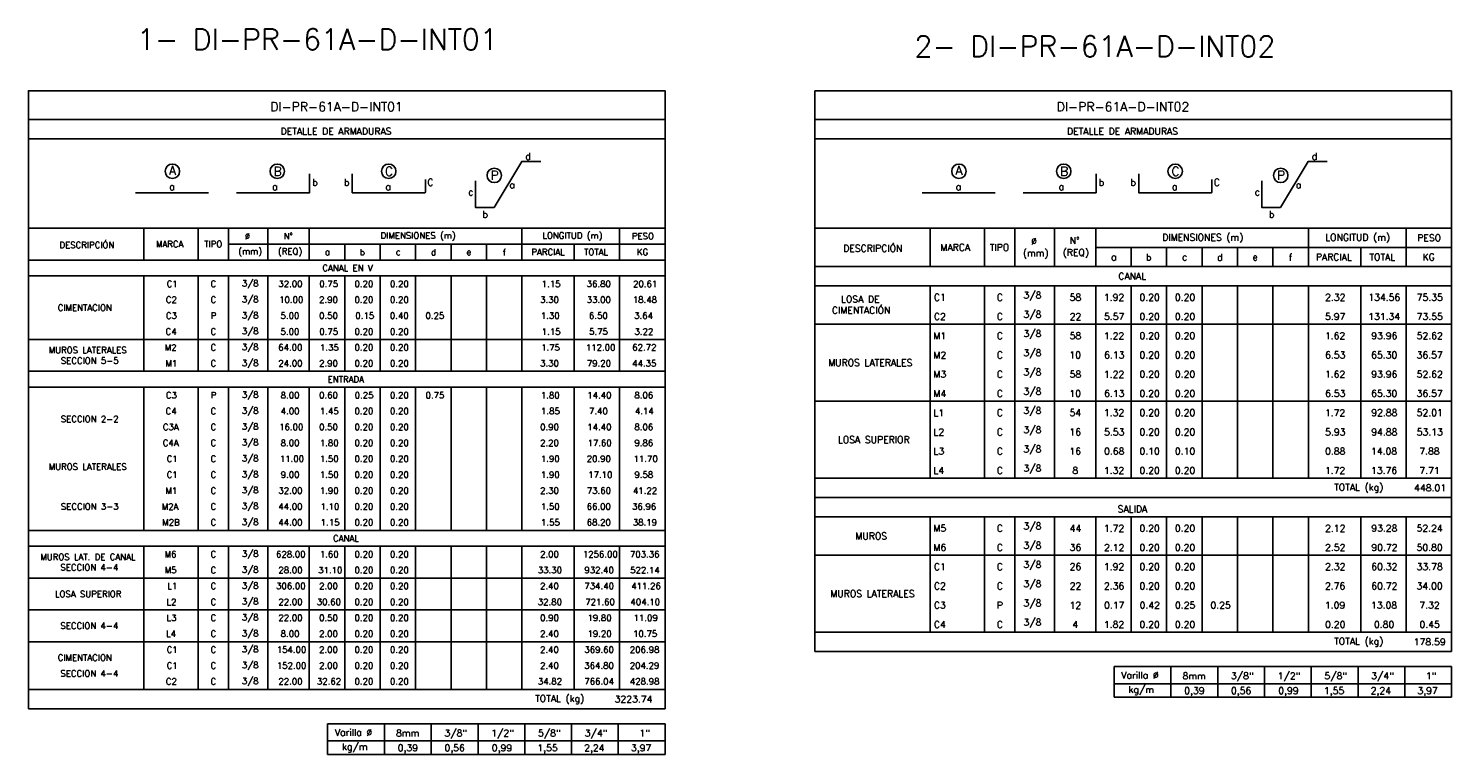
# Model space of a CAD drawing. Header units: metres. Extents: x -344 to 326, y 129 to 266.
# Tile 1 of 15: x -343 to -286, y 158 to 187. Entities that reach past the tile are written whole.
import ezdxf
from ezdxf.enums import TextEntityAlignment as Align

# ---------------------------------------------------------------- set-up
doc = ezdxf.new("R2010")
doc.units = ezdxf.units.M
for name, color, linetype in [('XREF-SE-CUADROS DE DESPIECE - HUAURA_PQT4$0$21', 3, 'Continuous'), ('XREF-SE-CUADROS DE DESPIECE - HUAURA_PQT4$0$21C', 3, 'Continuous'), ('XREF-SE-CUADROS DE DESPIECE - HUAURA_PQT4$0$23', 2, 'Continuous'), ('XREF-SE-CUADROS DE DESPIECE - HUAURA_PQT4$0$S-ANNO-TEXT', 7, 'Continuous'), ('XREF-SE-CUADROS DE DESPIECE - HUAURA_PQT4$0$S-LNWK-0006', 1, 'Continuous')]:
    doc.layers.add(name, color=color, linetype=linetype)
doc.styles.add('XREF-SE-CUADROS DE DESPIECE - HUAURA_PQT4$0$ROMANS-SP', font='romans.shx', dxfattribs={"width": 0.7})
doc.styles.add('XREF-SE-CUADROS DE DESPIECE - HUAURA_PQT4$0$TEGEPSA 100', font='romans.shx')

# ---------------------------------------------------------------- blocks, each defined once
blk = doc.blocks.new('XREF-SE-CUADROS DE DESPIECE - HUAURA_PQT4$0$ARM')
at = {"layer": 'XREF-SE-CUADROS DE DESPIECE - HUAURA_PQT4$0$21C'}
for centre in [(4.163, -1.297), (8.339, -1.297), (12.78, -1.297), (16.983, -1.462)]:
    blk.add_circle(centre, 0.288, dxfattribs=at)
at = {"layer": 'XREF-SE-CUADROS DE DESPIECE - HUAURA_PQT4$0$S-LNWK-0006'}
blk.add_line((2.697, -2.15), (5.606, -2.15), dxfattribs=at)
at = {"layer": 'XREF-SE-CUADROS DE DESPIECE - HUAURA_PQT4$0$S-LNWK-0006', "flags": 128}
blk.add_lwpolyline([(18.832, -0.906), (18.079, -0.906), (16.973, -2.743), (16.237, -2.744), (16.237, -1.676)], dxfattribs=at)
at = {"layer": 'XREF-SE-CUADROS DE DESPIECE - HUAURA_PQT4$0$S-LNWK-0006'}
blk.add_lwpolyline([(6.719, -2.15), (9.628, -2.15), (9.628, -1.399)], dxfattribs=at)
blk.add_lwpolyline([(14.238, -1.626), (14.238, -2.136, -0.414214), (14.225, -2.15), (11.329, -2.15), (11.329, -1.399)], format="xyb", dxfattribs=at)
at = {"layer": 'XREF-SE-CUADROS DE DESPIECE - HUAURA_PQT4$0$S-ANNO-TEXT', "style": 'XREF-SE-CUADROS DE DESPIECE - HUAURA_PQT4$0$TEGEPSA 100'}
for s, p in [('d', (18.44, -0.838)), ('b', (9.95, -1.871)), ('b', (11.214, -1.871)), ('C', (14.56, -1.871)), ('c', (16.154, -2.26)), ('b', (16.73, -3.145))]:
    blk.add_text(s, height=0.27, dxfattribs=at).set_placement(p, align=Align.RIGHT)
for s, height, p in [('A', 0.362, (4.164, -1.443)), ('B', 0.362, (8.353, -1.479)), ('C', 0.362, (12.794, -1.479)), ('P', 0.362, (16.997, -1.644)), ('a', 0.27, (4.146, -2.047)), ('a', 0.27, (8.246, -2.05)), ('a', 0.27, (12.758, -2.05)), ('a', 0.27, (17.694, -1.974))]:
    blk.add_text(s, height=height, dxfattribs=at).set_placement(p, align=Align.CENTER)
blk = doc.blocks.new('XREF-SE-CUADROS DE DESPIECE - HUAURA_PQT4')
at = {"color": 3}
for p, q in [((-223.826, 72.91), (-223.826, 71.379)), ((-221.66, 72.91), (-221.66, 71.379)), ((-220.447, 72.91), (-220.447, 71.379)), ((-218.877, 72.91), (-218.877, 71.379)), ((-217.227, 72.91), (-217.227, 71.379)), ((-208.761, 72.91), (-208.761, 71.379)), ((-204.865, 72.91), (-204.865, 71.379)), ((-217.227, 72.14), (-203.057, 72.14)), ((-215.816, 72.14), (-215.816, 71.379)), ((-214.405, 72.14), (-214.405, 71.379)), ((-212.994, 72.14), (-212.994, 71.379)), ((-211.583, 72.14), (-211.583, 71.379)), ((-210.172, 72.14), (-210.172, 71.379)), ((-206.674, 72.14), (-206.674, 71.379)), ((-228.416, 71.379), (-203.057, 71.379)), ((-228.416, 70.617), (-203.057, 70.617)), ((-223.826, 70.617), (-223.826, 62.955)), ((-221.66, 70.617), (-221.66, 62.955)), ((-220.447, 70.617), (-220.447, 62.955)), ((-218.877, 70.617), (-218.877, 62.955)), ((-217.227, 70.617), (-217.227, 62.955)), ((-215.816, 70.617), (-215.816, 62.955)), ((-214.405, 70.617), (-214.405, 62.955)), ((-212.994, 70.617), (-212.994, 62.955)), ((-211.583, 70.617), (-211.583, 62.955)), ((-210.172, 70.617), (-210.172, 62.955)), ((-208.761, 70.617), (-208.761, 62.955)), ((-206.674, 70.617), (-206.674, 65.254)), ((-204.865, 70.617), (-204.865, 62.955)), ((-228.416, 69.084), (-203.057, 69.084)), ((-228.416, 66.02), (-203.057, 66.02)), ((-206.674, 65.254), (-206.674, 62.955)), ((-223.826, 62.955), (-203.057, 62.955)), ((-228.416, 62.181), (-203.057, 62.181)), ((-228.416, 61.419), (-203.057, 61.419)), ((-223.826, 61.419), (-223.826, 56.822)), ((-221.66, 61.419), (-221.66, 56.822)), ((-220.447, 61.419), (-220.447, 56.822)), ((-218.877, 61.419), (-218.877, 56.822)), ((-217.227, 61.419), (-217.227, 56.822)), ((-215.816, 61.419), (-215.816, 56.822)), ((-214.405, 61.419), (-214.405, 56.822)), ((-212.994, 61.419), (-212.994, 56.822)), ((-211.583, 61.419), (-211.583, 56.822)), ((-210.172, 61.419), (-210.172, 56.822)), ((-208.761, 61.419), (-208.761, 56.822)), ((-206.674, 61.419), (-206.674, 56.822)), ((-204.865, 61.419), (-204.865, 56.822)), ((-228.416, 59.887), (-203.057, 59.887)), ((-228.416, 56.822), (-203.057, 56.822))]:
    blk.add_line(p, q, dxfattribs=at)
blk.add_line((-228.416, 62.955), (-223.826, 62.955))
at = {"layer": 'XREF-SE-CUADROS DE DESPIECE - HUAURA_PQT4$0$21'}
for p, q in [((-255.157, 72.91), (-255.157, 71.643)), ((-252.99, 72.91), (-252.99, 71.643)), ((-251.778, 72.91), (-251.778, 71.643)), ((-250.208, 72.91), (-250.208, 71.643)), ((-248.558, 72.91), (-248.558, 71.643)), ((-240.091, 72.91), (-240.091, 71.643)), ((-236.196, 72.91), (-236.196, 71.643)), ((-251.778, 72.276), (-234.387, 72.276)), ((-247.147, 72.276), (-247.147, 71.643)), ((-245.736, 72.276), (-245.736, 71.643)), ((-244.325, 72.276), (-244.325, 71.643)), ((-242.914, 72.276), (-242.914, 71.643)), ((-241.502, 72.276), (-241.502, 71.643)), ((-238.005, 72.276), (-238.005, 71.643)), ((-259.747, 71.643), (-234.387, 71.643)), ((-259.747, 71.01), (-234.387, 71.01)), ((-255.157, 71.01), (-255.157, 67.21)), ((-252.99, 71.01), (-252.99, 67.21)), ((-251.778, 71.01), (-251.778, 67.21)), ((-250.208, 71.01), (-250.208, 67.21)), ((-248.558, 71.01), (-248.558, 67.21)), ((-247.147, 71.01), (-247.147, 67.21)), ((-245.736, 71.01), (-245.736, 67.21)), ((-244.325, 71.01), (-244.325, 67.21)), ((-242.914, 71.01), (-242.914, 67.21)), ((-241.502, 71.01), (-241.502, 67.21)), ((-240.091, 71.01), (-240.091, 67.21)), ((-238.005, 71.01), (-238.005, 67.21)), ((-236.196, 71.01), (-236.196, 67.21)), ((-259.747, 68.476), (-234.387, 68.476)), ((-259.747, 67.21), (-234.387, 67.21)), ((-259.747, 66.576), (-234.387, 66.576)), ((-255.157, 66.576), (-255.157, 60.876)), ((-252.99, 66.576), (-252.99, 60.876)), ((-251.778, 66.576), (-251.778, 60.876)), ((-250.208, 66.576), (-250.208, 60.876)), ((-248.558, 66.576), (-248.558, 60.876)), ((-247.147, 66.576), (-247.147, 60.876)), ((-245.736, 66.576), (-245.736, 60.876)), ((-244.325, 66.576), (-244.325, 60.876)), ((-242.914, 66.576), (-242.914, 60.876)), ((-241.502, 66.576), (-241.502, 60.876)), ((-240.091, 66.576), (-240.091, 60.876)), ((-238.005, 66.576), (-238.005, 60.876)), ((-236.196, 66.576), (-236.196, 60.876)), ((-259.747, 60.876), (-234.387, 60.876)), ((-259.747, 60.243), (-234.387, 60.243)), ((-255.157, 60.243), (-255.157, 54.543)), ((-252.99, 60.243), (-252.99, 54.543)), ((-251.778, 60.243), (-251.778, 54.543)), ((-250.208, 60.243), (-250.208, 54.543)), ((-248.558, 60.243), (-248.558, 54.543)), ((-247.147, 60.243), (-247.147, 54.543)), ((-245.736, 60.243), (-245.736, 54.543)), ((-244.325, 60.243), (-244.325, 54.543)), ((-242.914, 60.243), (-242.914, 54.543)), ((-241.502, 60.243), (-241.502, 54.543)), ((-240.091, 60.243), (-240.091, 54.543)), ((-238.005, 60.243), (-238.005, 54.543)), ((-236.196, 60.243), (-236.196, 54.543)), ((-259.747, 58.976), (-234.387, 58.976)), ((-259.747, 57.71), (-234.387, 57.71)), ((-259.747, 56.443), (-234.387, 56.443)), ((-214.233, 55.457), (-214.233, 54.229)), ((-212.37, 55.457), (-212.37, 54.229)), ((-210.507, 55.457), (-210.507, 54.229)), ((-208.645, 55.457), (-208.645, 54.229)), ((-206.782, 55.457), (-206.782, 54.229)), ((-204.919, 55.457), (-204.919, 54.229)), ((-259.747, 54.543), (-234.387, 54.543)), ((-216.498, 54.769), (-203.057, 54.769)), ((-245.563, 53.178), (-245.563, 51.95)), ((-243.701, 53.178), (-243.701, 51.95)), ((-241.838, 53.178), (-241.838, 51.95)), ((-239.975, 53.178), (-239.975, 51.95)), ((-238.113, 53.178), (-238.113, 51.95)), ((-236.25, 53.178), (-236.25, 51.95)), ((-247.829, 52.49), (-234.387, 52.49))]:
    blk.add_line(p, q, dxfattribs=at)
at = {"layer": 'XREF-SE-CUADROS DE DESPIECE - HUAURA_PQT4$0$23'}
for p, q in [((-228.416, 78.38), (-228.416, 56.048)), ((-203.057, 78.38), (-203.057, 56.048)), ((-259.747, 72.91), (-234.387, 72.91)), ((-228.416, 72.91), (-203.057, 72.91)), ((-228.416, 56.048), (-203.057, 56.048)), ((-216.498, 55.457), (-216.498, 54.229)), ((-216.498, 55.457), (-203.057, 55.457)), ((-216.498, 55.457), (-216.498, 54.229)), ((-203.057, 55.457), (-203.057, 54.229)), ((-216.498, 54.229), (-203.057, 54.229)), ((-259.747, 53.769), (-234.387, 53.769)), ((-247.829, 53.178), (-247.829, 51.95)), ((-247.829, 53.178), (-234.387, 53.178)), ((-247.829, 53.178), (-247.829, 51.95)), ((-234.387, 53.178), (-234.387, 51.95)), ((-247.829, 51.95), (-234.387, 51.95))]:
    blk.add_line(p, q, dxfattribs=at)
for points in [[(-234.387, 53.769), (-234.387, 78.38), (-259.747, 78.38), (-259.747, 53.769)], [(-203.057, 78.38), (-228.416, 78.38)], [(-234.387, 77.244), (-259.747, 77.244)], [(-203.057, 77.244), (-228.416, 77.244)], [(-234.387, 76.474), (-259.747, 76.474)], [(-203.057, 76.474), (-228.416, 76.474)]]:
    blk.add_lwpolyline(points, dxfattribs=at)
for p in [(-258.174, 76.474), (-226.844, 76.474)]:
    blk.add_blockref('XREF-SE-CUADROS DE DESPIECE - HUAURA_PQT4$0$ARM', p)
at = {"style": 'XREF-SE-CUADROS DE DESPIECE - HUAURA_PQT4$0$TEGEPSA 100'}
for s, height, p in [('Ø', 0.25, (-251.127, 72.468)), ('N°', 0.25, (-249.582, 72.468)), ('DIMENSIONES (m)', 0.25, (-245.72, 72.494)), ('LONGITUD (m)', 0.25, (-239.274, 72.494)), ('PESO', 0.25, (-235.709, 72.468)), ('N°', 0.27, (-218.269, 72.282)), ('DIMENSIONES (m)', 0.27, (-214.583, 72.413)), ('LONGITUD (m)', 0.27, (-208.09, 72.413)), ('PESO', 0.27, (-204.421, 72.391)), ('DESCRIPCIÓN', 0.25, (-258.512, 72.116)), ('MARCA', 0.25, (-254.668, 72.151)), ('TIPO', 0.25, (-252.745, 72.151)), ('(mm)', 0.25, (-251.387, 71.863)), ('(REQ)', 0.25, (-249.807, 71.861)), ('a', 0.25, (-247.938, 71.837)), ('b', 0.25, (-246.548, 71.83)), ('c', 0.25, (-245.111, 71.837)), ('d', 0.25, (-243.713, 71.83)), ('e', 0.25, (-242.298, 71.837)), ('f', 0.25, (-240.853, 71.826)), ('PARCIAL', 0.25, (-239.711, 71.835)), ('TOTAL', 0.25, (-237.611, 71.835)), ('KG', 0.25, (-235.508, 71.835)), ('DESCRIPCIÓN', 0.27, (-227.291, 71.971)), ('MARCA', 0.27, (-223.414, 72.01)), ('TIPO', 0.27, (-221.453, 72.01)), ('(mm)', 0.27, (-220.131, 71.785)), ('Ø', 0.27, (-219.803, 72.259)), ('(REQ)', 0.27, (-218.544, 71.808)), ('a', 0.27, (-216.618, 71.626)), ('b', 0.27, (-215.229, 71.617)), ('c', 0.27, (-213.792, 71.626)), ('d', 0.27, (-212.394, 71.617)), ('e', 0.27, (-210.983, 71.626)), ('f', 0.27, (-209.537, 71.615)), ('PARCIAL', 0.27, (-208.461, 71.625)), ('TOTAL', 0.27, (-206.33, 71.625)), ('KG', 0.27, (-204.208, 71.625)), ('C1', 0.25, (-254.24, 70.567)), ('C', 0.25, (-252.493, 70.568)), ('3/8', 0.25, (-251.243, 70.587)), ('32.00', 0.25, (-249.792, 70.568)), ('0.75', 0.25, (-248.16, 70.568)), ('0.20', 0.25, (-246.757, 70.568)), ('0.20', 0.25, (-245.346, 70.568)), ('1.15', 0.25, (-239.301, 70.567)), ('36.80', 0.25, (-237.51, 70.568)), ('20.61', 0.25, (-235.661, 70.567)), ('C1', 0.27, (-223.677, 70.023)), ('C', 0.27, (-221.171, 70.023)), (' 3/8', 0.27, (-220.297, 70.11)), ('58', 0.27, (-218.27, 70.023)), ('1.92', 0.27, (-216.905, 70.023)), ('0.20', 0.27, (-215.488, 70.023)), ('0.20', 0.27, (-214.077, 70.023)), ('2.32', 0.27, (-208.094, 70.023)), ('134.56', 0.27, (-206.372, 70.023)), ('75.35', 0.27, (-204.444, 70.023)), ('CIMENTACION', 0.25, (-258.579, 69.618)), ('C2', 0.25, (-254.273, 69.935)), ('C', 0.25, (-252.493, 69.935)), ('3/8', 0.25, (-251.243, 69.953)), ('10.00', 0.25, (-249.761, 69.934)), ('2.90', 0.25, (-248.168, 69.935)), ('0.20', 0.25, (-246.757, 69.935)), ('0.20', 0.25, (-245.346, 69.935)), ('3.30', 0.25, (-239.365, 69.935)), ('33.00', 0.25, (-237.51, 69.935)), ('18.48', 0.25, (-235.672, 69.934)), ('CIMENTACIÓN', 0.27, (-227.738, 69.507)), ('LOSA DE', 0.27, (-227.379, 69.948)), ('C3', 0.25, (-254.271, 69.301)), ('P', 0.25, (-252.486, 69.301)), ('3/8', 0.25, (-251.243, 69.32)), ('5.00', 0.25, (-249.704, 69.301)), ('0.50', 0.25, (-248.168, 69.301)), ('0.15', 0.25, (-246.724, 69.301)), ('0.40', 0.25, (-245.349, 69.301)), ('0.25', 0.25, (-243.93, 69.301)), ('1.30', 0.25, (-239.334, 69.301)), ('6.50', 0.25, (-237.418, 69.301)), ('3.64', 0.25, (-235.617, 69.301)), ('C2', 0.27, (-223.677, 69.257)), ('C', 0.27, (-221.171, 69.257)), (' 3/8', 0.27, (-220.297, 69.344)), ('22', 0.27, (-218.268, 69.253)), ('5.57', 0.27, (-216.9, 69.257)), ('0.20', 0.27, (-215.488, 69.257)), ('0.20', 0.27, (-214.077, 69.257)), ('5.97', 0.27, (-208.095, 69.257)), ('131.34', 0.27, (-206.374, 69.257)), ('73.55', 0.27, (-204.444, 69.257)), ('C4', 0.25, (-254.285, 68.668)), ('C', 0.25, (-252.493, 68.668)), ('3/8', 0.25, (-251.243, 68.687)), ('5.00', 0.25, (-249.704, 68.668)), ('0.75', 0.25, (-248.16, 68.668)), ('0.20', 0.25, (-246.757, 68.668)), ('0.20', 0.25, (-245.346, 68.668)), ('1.15', 0.25, (-239.301, 68.667)), ('5.75', 0.25, (-237.414, 68.67)), ('3.22', 0.25, (-235.604, 68.668)), ('M1', 0.27, (-223.693, 68.488)), ('C', 0.27, (-221.171, 68.491)), (' 3/8', 0.27, (-220.297, 68.578)), ('58', 0.27, (-218.27, 68.491)), ('1.22', 0.27, (-216.905, 68.489)), ('0.20', 0.27, (-215.488, 68.491)), ('0.20', 0.27, (-214.077, 68.491)), ('1.62', 0.27, (-208.1, 68.491)), ('93.96', 0.27, (-206.255, 68.491)), ('52.62', 0.27, (-204.445, 68.491)), ('MUROS LATERALES', 0.25, (-258.94, 67.929)), ('M2', 0.25, (-254.317, 68.033)), ('C', 0.25, (-252.493, 68.035)), ('3/8', 0.25, (-251.243, 68.053)), ('64.00', 0.25, (-249.796, 68.035)), ('1.35', 0.25, (-248.134, 68.034)), ('0.20', 0.25, (-246.757, 68.035)), ('0.20', 0.25, (-245.346, 68.035)), ('1.75', 0.25, (-239.326, 68.034)), ('112.00', 0.25, (-237.542, 68.034)), ('62.72', 0.25, (-235.694, 68.035)), (' 3/8', 0.27, (-220.297, 67.812)), ('SECCION 5-5', 0.25, (-258.457, 67.508)), ('M1', 0.25, (-254.284, 67.399)), ('C', 0.25, (-252.493, 67.401)), ('3/8', 0.25, (-251.243, 67.42)), ('24.00', 0.25, (-249.793, 67.401)), ('2.90', 0.25, (-248.168, 67.401)), ('0.20', 0.25, (-246.757, 67.401)), ('0.20', 0.25, (-245.346, 67.401)), ('3.30', 0.25, (-239.365, 67.401)), ('79.20', 0.25, (-237.503, 67.401)), ('44.35', 0.25, (-235.696, 67.401)), ('MUROS LATERALES', 0.27, (-227.888, 67.418)), ('M2', 0.27, (-223.693, 67.722)), ('C', 0.27, (-221.171, 67.724)), ('10', 0.27, (-218.279, 67.725)), ('6.13', 0.27, (-216.897, 67.725)), ('0.20', 0.27, (-215.488, 67.725)), ('0.20', 0.27, (-214.077, 67.725)), ('6.53', 0.27, (-208.093, 67.725)), ('65.30', 0.27, (-206.258, 67.725)), ('36.57', 0.27, (-204.447, 67.725)), ('M3', 0.27, (-223.693, 66.959)), ('C', 0.27, (-221.171, 66.958)), (' 3/8', 0.27, (-220.297, 67.046)), ('58', 0.27, (-218.27, 66.959)), ('1.22', 0.27, (-216.905, 66.957)), ('0.20', 0.27, (-215.488, 66.959)), ('0.20', 0.27, (-214.077, 66.959)), ('1.62', 0.27, (-208.1, 66.959)), ('93.96', 0.27, (-206.255, 66.959)), ('52.62', 0.27, (-204.445, 66.959)), ('C3', 0.25, (-254.271, 66.135)), ('P', 0.25, (-252.486, 66.135)), ('3/8', 0.25, (-251.243, 66.153)), ('8.00', 0.25, (-249.7, 66.135)), ('0.60', 0.25, (-248.168, 66.135)), ('0.25', 0.25, (-246.752, 66.135)), ('0.20', 0.25, (-245.346, 66.135)), ('0.75', 0.25, (-243.927, 66.135)), ('1.80', 0.25, (-239.334, 66.134)), ('14.40', 0.25, (-237.484, 66.134)), ('8.06', 0.25, (-235.609, 66.135)), ('M4', 0.27, (-223.693, 66.19)), ('C', 0.27, (-221.171, 66.192)), (' 3/8', 0.27, (-220.297, 66.279)), ('10', 0.27, (-218.279, 66.193)), ('6.13', 0.27, (-216.897, 66.193)), ('0.20', 0.27, (-215.488, 66.193)), ('0.20', 0.27, (-214.077, 66.193)), ('6.53', 0.27, (-208.093, 66.193)), ('65.30', 0.27, (-206.258, 66.193)), ('36.57', 0.27, (-204.447, 66.193)), ('3/8', 0.25, (-251.243, 65.52)), (' 3/8', 0.27, (-220.297, 65.513)), ('SECCION 2-2', 0.25, (-258.458, 65.185)), ('C4', 0.25, (-254.285, 65.501)), ('C', 0.25, (-252.493, 65.501)), ('4.00', 0.25, (-249.697, 65.501)), ('1.45', 0.25, (-248.137, 65.501)), ('0.20', 0.25, (-246.757, 65.501)), ('0.20', 0.25, (-245.346, 65.501)), ('1.85', 0.25, (-239.329, 65.501)), ('7.40', 0.25, (-237.414, 65.501)), ('4.14', 0.25, (-235.586, 65.5)), ('L1', 0.27, (-223.693, 65.423)), ('C', 0.27, (-221.171, 65.426)), ('54', 0.27, (-218.272, 65.427)), ('1.32', 0.27, (-216.905, 65.427)), ('0.20', 0.27, (-215.488, 65.427)), ('0.20', 0.27, (-214.077, 65.427)), ('1.72', 0.27, (-208.1, 65.424)), ('92.88', 0.27, (-206.254, 65.427)), ('52.01', 0.27, (-204.445, 65.427)), ('C3A', 0.25, (-254.393, 64.868)), ('C', 0.25, (-252.493, 64.868)), ('3/8', 0.25, (-251.243, 64.887)), ('16.00', 0.25, (-249.761, 64.867)), ('0.50', 0.25, (-248.168, 64.868)), ('0.20', 0.25, (-246.757, 64.868)), ('0.20', 0.25, (-245.346, 64.868)), ('0.90', 0.25, (-239.363, 64.868)), ('14.40', 0.25, (-237.484, 64.867)), ('8.06', 0.25, (-235.609, 64.868)), ('LOSA SUPERIOR', 0.27, (-227.503, 64.353)), ('L2', 0.27, (-223.693, 64.656)), ('C', 0.27, (-221.171, 64.66)), (' 3/8', 0.27, (-220.297, 64.747)), ('16', 0.27, (-218.278, 64.66)), ('5.53', 0.27, (-216.897, 64.66)), ('0.20', 0.27, (-215.488, 64.66)), ('0.20', 0.27, (-214.077, 64.66)), ('5.93', 0.27, (-208.092, 64.66)), ('94.88', 0.27, (-206.254, 64.66)), ('53.13', 0.27, (-204.443, 64.66)), ('C4A', 0.25, (-254.396, 64.235)), ('C', 0.25, (-252.493, 64.235)), ('3/8', 0.25, (-251.243, 64.253)), ('8.00', 0.25, (-249.7, 64.235)), ('1.80', 0.25, (-248.139, 64.234)), ('0.20', 0.25, (-246.757, 64.235)), ('0.20', 0.25, (-245.346, 64.235)), ('2.20', 0.25, (-239.364, 64.235)), ('17.60', 0.25, (-237.476, 64.234)), ('9.86', 0.25, (-235.609, 64.235)), ('L3', 0.27, (-223.693, 63.894)), ('C', 0.27, (-221.171, 63.894)), (' 3/8', 0.27, (-220.297, 63.981)), ('16', 0.27, (-218.278, 63.894)), ('0.68', 0.27, (-216.898, 63.894)), ('0.10', 0.27, (-215.488, 63.894)), ('0.10', 0.27, (-214.077, 63.894)), ('0.88', 0.27, (-208.093, 63.894)), ('14.08', 0.27, (-206.264, 63.894)), ('7.88', 0.27, (-204.34, 63.894)), ('MUROS LATERALES', 0.25, (-258.94, 63.285)), ('C1', 0.25, (-254.24, 63.601)), ('C', 0.25, (-252.493, 63.601)), ('3/8', 0.25, (-251.243, 63.62)), ('11.00', 0.25, (-249.733, 63.601)), ('1.50', 0.25, (-248.139, 63.601)), ('0.20', 0.25, (-246.757, 63.601)), ('0.20', 0.25, (-245.346, 63.601)), ('1.90', 0.25, (-239.334, 63.601)), ('20.90', 0.25, (-237.508, 63.601)), ('11.70', 0.25, (-235.639, 63.601)), (' 3/8', 0.27, (-220.297, 63.215)), ('C1', 0.25, (-254.24, 62.967)), ('C', 0.25, (-252.493, 62.968)), ('3/8', 0.25, (-251.243, 62.987)), ('9.00', 0.25, (-249.699, 62.968)), ('1.50', 0.25, (-248.139, 62.967)), ('0.20', 0.25, (-246.757, 62.968)), ('0.20', 0.25, (-245.346, 62.968)), ('1.90', 0.25, (-239.334, 62.967)), ('17.10', 0.25, (-237.447, 62.967)), ('9.58', 0.25, (-235.607, 62.968)), ('L4', 0.27, (-223.693, 63.125)), ('C', 0.27, (-221.171, 63.128)), ('8', 0.27, (-218.16, 63.128)), ('1.32', 0.27, (-216.905, 63.128)), ('0.20', 0.27, (-215.488, 63.128)), ('0.20', 0.27, (-214.077, 63.128)), ('1.72', 0.27, (-208.1, 63.126)), ('13.76', 0.27, (-206.264, 63.128)), ('7.71', 0.27, (-204.337, 63.126)), ('M1', 0.25, (-254.284, 62.332)), ('C', 0.25, (-252.493, 62.335)), ('3/8', 0.25, (-251.243, 62.353)), ('32.00', 0.25, (-249.792, 62.335)), ('1.90', 0.25, (-248.139, 62.334)), ('0.20', 0.25, (-246.757, 62.335)), ('0.20', 0.25, (-245.346, 62.335)), ('2.30', 0.25, (-239.364, 62.335)), ('73.60', 0.25, (-237.503, 62.335)), ('41.22', 0.25, (-235.665, 62.333)), ('SECCION 3-3', 0.25, (-258.456, 61.701)), ('M2A', 0.25, (-254.437, 61.699)), ('C', 0.25, (-252.493, 61.701)), ('3/8', 0.25, (-251.243, 61.72)), ('44.00', 0.25, (-249.792, 61.701)), ('1.10', 0.25, (-248.111, 61.701)), ('0.20', 0.25, (-246.757, 61.701)), ('0.20', 0.25, (-245.346, 61.701)), ('1.50', 0.25, (-239.334, 61.701)), ('66.00', 0.25, (-237.51, 61.701)), ('36.96', 0.25, (-235.702, 61.701)), ('M2B', 0.25, (-254.417, 61.066)), ('C', 0.25, (-252.493, 61.068)), ('3/8', 0.25, (-251.243, 61.087)), ('44.00', 0.25, (-249.792, 61.068)), ('1.15', 0.25, (-248.106, 61.067)), ('0.20', 0.25, (-246.757, 61.068)), ('0.20', 0.25, (-245.346, 61.068)), ('1.55', 0.25, (-239.329, 61.067)), ('68.20', 0.25, (-237.51, 61.068)), ('38.19', 0.25, (-235.672, 61.067)), ('MUROS', 0.27, (-226.803, 60.519)), ('M5', 0.27, (-223.693, 60.826)), ('C', 0.27, (-221.171, 60.825)), (' 3/8', 0.27, (-220.297, 60.913)), ('44', 0.27, (-218.267, 60.823)), ('1.72', 0.27, (-216.905, 60.824)), ('0.20', 0.27, (-215.488, 60.826)), ('0.20', 0.27, (-214.077, 60.826)), ('2.12', 0.27, (-208.094, 60.824)), ('93.28', 0.27, (-206.254, 60.826)), ('52.24', 0.27, (-204.45, 60.826)), ('M6', 0.27, (-223.693, 60.06)), ('C', 0.27, (-221.171, 60.059)), (' 3/8', 0.27, (-220.297, 60.146)), ('36', 0.27, (-218.27, 60.06)), ('2.12', 0.27, (-216.899, 60.058)), ('0.20', 0.27, (-215.488, 60.06)), ('0.20', 0.27, (-214.077, 60.06)), ('2.52', 0.27, (-208.094, 60.06)), ('90.72', 0.27, (-206.251, 60.06)), ('50.80', 0.27, (-204.449, 60.06)), ('MUROS LAT. DE CANAL', 0.25, (-259.274, 59.695)), ('SECCION 4-4', 0.25, (-258.473, 59.274)), ('M6', 0.25, (-254.323, 59.801)), ('C', 0.25, (-252.493, 59.801)), ('3/8', 0.25, (-251.243, 59.82)), ('628.00', 0.25, (-249.885, 59.801)), ('1.60', 0.25, (-248.139, 59.801)), ('0.20', 0.25, (-246.757, 59.801)), ('0.20', 0.25, (-245.346, 59.801)), ('2.00', 0.25, (-239.364, 59.801)), ('1256.00', 0.25, (-237.662, 59.801)), ('703.36', 0.25, (-235.787, 59.801)), ('C1', 0.27, (-223.677, 59.293)), ('C', 0.27, (-221.171, 59.293)), (' 3/8', 0.27, (-220.297, 59.38)), ('26', 0.27, (-218.271, 59.294)), ('1.92', 0.27, (-216.905, 59.294)), ('0.20', 0.27, (-215.488, 59.294)), ('0.20', 0.27, (-214.077, 59.294)), ('2.32', 0.27, (-208.094, 59.294)), ('60.32', 0.27, (-206.254, 59.294)), ('33.78', 0.27, (-204.448, 59.294)), ('M5', 0.25, (-254.317, 59.17)), ('C', 0.25, (-252.493, 59.168)), ('3/8', 0.25, (-251.243, 59.187)), ('28.00', 0.25, (-249.791, 59.168)), ('31.10', 0.25, (-248.205, 59.167)), ('0.20', 0.25, (-246.757, 59.168)), ('0.20', 0.25, (-245.346, 59.168)), ('33.30', 0.25, (-239.457, 59.168)), ('932.40', 0.25, (-237.603, 59.168)), ('522.14', 0.25, (-235.776, 59.167)), ('LOSA SUPERIOR', 0.25, (-258.692, 58.218)), ('L1', 0.25, (-254.217, 58.532)), ('C', 0.25, (-252.493, 58.535)), ('3/8', 0.25, (-251.243, 58.553)), ('306.00', 0.25, (-249.884, 58.535)), ('2.00', 0.25, (-248.168, 58.535)), ('0.20', 0.25, (-246.757, 58.535)), ('0.20', 0.25, (-245.346, 58.535)), ('2.40', 0.25, (-239.366, 58.535)), ('734.40', 0.25, (-237.6, 58.535)), ('411.26', 0.25, (-235.734, 58.534)), ('MUROS LATERALES', 0.27, (-227.801, 58.22)), ('C2', 0.27, (-223.677, 58.527)), ('C', 0.27, (-221.171, 58.527)), (' 3/8', 0.27, (-220.297, 58.614)), ('22', 0.27, (-218.268, 58.524)), ('2.36', 0.27, (-216.902, 58.527)), ('0.20', 0.27, (-215.488, 58.527)), ('0.20', 0.27, (-214.077, 58.527)), ('2.76', 0.27, (-208.098, 58.527)), ('60.72', 0.27, (-206.254, 58.527)), ('34.00', 0.27, (-204.449, 58.527)), ('L2', 0.25, (-254.25, 57.899)), ('C', 0.25, (-252.493, 57.901)), ('3/8', 0.25, (-251.243, 57.92)), ('22.00', 0.25, (-249.791, 57.901)), ('30.60', 0.25, (-248.262, 57.901)), ('0.20', 0.25, (-246.757, 57.901)), ('0.20', 0.25, (-245.346, 57.901)), ('32.80', 0.25, (-239.457, 57.901)), ('721.60', 0.25, (-237.566, 57.901)), ('404.10', 0.25, (-235.765, 57.901)), ('C3', 0.27, (-223.677, 57.761)), ('P', 0.27, (-221.172, 57.759)), (' 3/8', 0.27, (-220.297, 57.848)), ('12', 0.27, (-218.274, 57.757)), ('0.17', 0.27, (-216.897, 57.761)), ('0.42', 0.27, (-215.483, 57.761)), ('0.25', 0.27, (-214.072, 57.761)), ('0.25', 0.27, (-212.661, 57.761)), ('1.09', 0.27, (-208.102, 57.761)), ('13.08', 0.27, (-206.264, 57.761)), ('7.32', 0.27, (-204.337, 57.761)), ('L3', 0.25, (-254.249, 57.268)), ('C', 0.25, (-252.493, 57.268)), ('3/8', 0.25, (-251.243, 57.287)), ('22.00', 0.25, (-249.791, 57.268)), ('0.50', 0.25, (-248.168, 57.268)), ('0.20', 0.25, (-246.757, 57.268)), ('0.20', 0.25, (-245.346, 57.268)), ('0.90', 0.25, (-239.363, 57.268)), ('19.80', 0.25, (-237.478, 57.267)), ('11.09', 0.25, (-235.641, 57.267)), ('C4', 0.27, (-223.677, 56.995)), ('C', 0.27, (-221.171, 56.995)), (' 3/8', 0.27, (-220.297, 57.082)), ('4', 0.27, (-218.159, 56.992)), ('1.82', 0.27, (-216.905, 56.995)), ('0.20', 0.27, (-215.488, 56.995)), ('0.20', 0.27, (-214.077, 56.995)), ('0.20', 0.27, (-208.094, 56.995)), ('0.80', 0.27, (-206.147, 56.995)), ('0.45', 0.27, (-204.333, 56.995)), ('SECCION 4-4', 0.25, (-258.473, 56.951)), ('L4', 0.25, (-254.263, 56.635)), ('C', 0.25, (-252.493, 56.635)), ('3/8', 0.25, (-251.243, 56.653)), ('8.00', 0.25, (-249.7, 56.635)), ('2.00', 0.25, (-248.168, 56.635)), ('0.20', 0.25, (-246.757, 56.635)), ('0.20', 0.25, (-245.346, 56.635)), ('2.40', 0.25, (-239.366, 56.635)), ('19.20', 0.25, (-237.478, 56.634)), ('10.75', 0.25, (-235.662, 56.634)), ('C1', 0.25, (-254.24, 56.001)), ('C', 0.25, (-252.493, 56.001)), ('3/8', 0.25, (-251.243, 56.02)), ('154.00', 0.25, (-249.856, 56.001)), ('2.00', 0.25, (-248.168, 56.001)), ('0.20', 0.25, (-246.757, 56.001)), ('0.20', 0.25, (-245.346, 56.001)), ('2.40', 0.25, (-239.366, 56.001)), ('369.60', 0.25, (-237.602, 56.001)), ('206.98', 0.25, (-235.79, 56.001)), ('CIMENTACION', 0.25, (-258.579, 55.685)), ('C1', 0.25, (-254.24, 55.367)), ('C', 0.25, (-252.493, 55.368)), ('3/8', 0.25, (-251.243, 55.387)), ('152.00', 0.25, (-249.853, 55.367)), ('2.00', 0.25, (-248.168, 55.368)), ('0.20', 0.25, (-246.757, 55.368)), ('0.20', 0.25, (-245.346, 55.368)), ('2.40', 0.25, (-239.366, 55.368)), ('364.80', 0.25, (-237.604, 55.368)), ('204.29', 0.25, (-235.793, 55.368)), ('SECCION 4-4', 0.25, (-258.473, 55.051)), ('3/8', 0.25, (-251.243, 54.753)), ('C2', 0.25, (-254.273, 54.735)), ('C', 0.25, (-252.493, 54.735)), ('22.00', 0.25, (-249.791, 54.735)), ('32.62', 0.25, (-248.257, 54.735)), ('0.20', 0.25, (-246.757, 54.735)), ('0.20', 0.25, (-245.346, 54.735)), ('34.82', 0.25, (-239.455, 54.735)), ('766.04', 0.25, (-237.603, 54.735)), ('428.98', 0.25, (-235.789, 54.735))]:
    blk.add_text(s, height=height, dxfattribs=at).set_placement(p)
at = {"layer": 'Defpoints', "style": 'XREF-SE-CUADROS DE DESPIECE - HUAURA_PQT4$0$ROMANS-SP'}
for s, p in [('1- DI-PR-61A-D-INT01', (-255.421, 80.015)), ('2- DI-PR-61A-D-INT02', (-224.451, 79.735))]:
    blk.add_text(s, height=0.83433, dxfattribs=at).set_placement(p)
at = {"layer": 'XREF-SE-CUADROS DE DESPIECE - HUAURA_PQT4$0$23', "style": 'XREF-SE-CUADROS DE DESPIECE - HUAURA_PQT4$0$TEGEPSA 100'}
for s, height, p in [('CANAL EN V', 0.25, (-248.038, 71.201)), ('CANAL', 0.27, (-216.331, 70.863)), ('ENTRADA', 0.25, (-247.829, 66.768)), ('TOTAL (kg)', 0.27, (-207.735, 62.459)), ('448.01', 0.27, (-204.547, 62.434)), ('SALIDA', 0.27, (-216.358, 61.592)), ('CANAL', 0.25, (-247.613, 60.435)), ('TOTAL (kg)', 0.27, (-207.735, 56.326)), ('178.59', 0.27, (-204.561, 56.301)), ('TOTAL (kg)', 0.27, (-239.566, 54.046)), ('3223.74 ', 0.27, (-236.395, 54.022))]:
    blk.add_text(s, height=height, dxfattribs=at).set_placement(p)
at = {"layer": 'XREF-SE-CUADROS DE DESPIECE - HUAURA_PQT4$0$S-ANNO-TEXT', "color": 4, "style": 'XREF-SE-CUADROS DE DESPIECE - HUAURA_PQT4$0$TEGEPSA 100'}
for s, p in [('DI-PR-61A-D-INT01', (-250.116, 77.564)), ('DI-PR-61A-D-INT02', (-218.785, 77.564))]:
    blk.add_text(s, height=0.36233, dxfattribs=at).set_placement(p)
at = {"layer": 'XREF-SE-CUADROS DE DESPIECE - HUAURA_PQT4$0$S-ANNO-TEXT', "style": 'XREF-SE-CUADROS DE DESPIECE - HUAURA_PQT4$0$TEGEPSA 100'}
for s, height, p in [('DETALLE DE ARMADURAS', 0.27006, (-249.705, 76.635)), ('DETALLE DE ARMADURAS', 0.27006, (-218.374, 76.635)), ('Varilla %%C', 0.27, (-216.213, 54.974)), ('8mm', 0.27, (-213.773, 54.948)), ('3/8"', 0.27, (-211.845, 54.948)), ('1/2"', 0.27, (-209.982, 54.948)), ('5/8"', 0.27, (-208.12, 54.948)), ('3/4"', 0.27, (-206.257, 54.948)), ('1"', 0.27, (-204.078, 54.948)), ('kg/m', 0.27, (-215.927, 54.404)), ('0,39', 0.27, (-213.706, 54.359)), ('0,56', 0.27, (-211.844, 54.359)), ('0,99', 0.27, (-209.959, 54.359)), ('1,55', 0.27, (-208.141, 54.359)), ('2,24', 0.27, (-206.278, 54.359)), ('3,97', 0.27, (-204.416, 54.359)), ('Varilla %%C', 0.27, (-247.544, 52.695)), ('8mm', 0.27, (-245.104, 52.669)), ('3/8"', 0.27, (-243.176, 52.669)), ('1/2"', 0.27, (-241.313, 52.669)), ('5/8"', 0.27, (-239.45, 52.669)), ('3/4"', 0.27, (-237.588, 52.669)), ('1"', 0.27, (-235.409, 52.669)), ('kg/m', 0.27, (-247.257, 52.124)), ('0,39', 0.27, (-245.037, 52.079)), ('0,56', 0.27, (-243.174, 52.079)), ('0,99', 0.27, (-241.289, 52.079)), ('1,55', 0.27, (-239.472, 52.079)), ('2,24', 0.27, (-237.609, 52.079)), ('3,97', 0.27, (-235.746, 52.079))]:
    blk.add_text(s, height=height, dxfattribs=at).set_placement(p)

msp = doc.modelspace()

# ---------------------------------------------------------------- block references
msp.add_blockref('XREF-SE-CUADROS DE DESPIECE - HUAURA_PQT4', (-83.359, 105.83))

doc.saveas('drawing.dxf')
